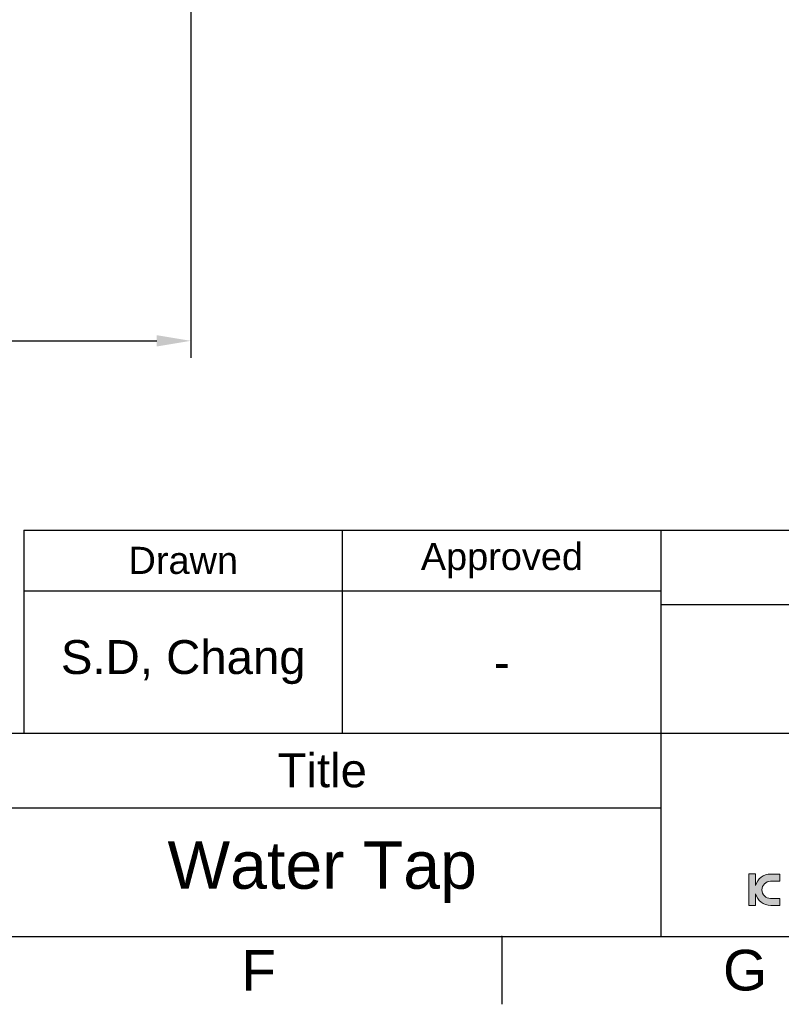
# Model space of a CAD drawing. Header units: millimetres. Extents: x 2448 to 4464, y 45 to 864.
# Tile 3 of 7: x 2633 to 2689, y 45 to 118. Entities that reach past the tile are written whole.
import ezdxf

# ---------------------------------------------------------------- set-up
doc = ezdxf.new("R2010")
doc.units = ezdxf.units.MM
doc.header["$LTSCALE"] = 0.1
doc.linetypes.add('CENTERX2', pattern=[101.6, 63.5, -12.7, 12.7, -12.7])
for name, color, linetype in [('DIM', 3, 'Continuous'), ('FORM', 7, 'Continuous'), ('TEXT', 2, 'Continuous')]:
    doc.layers.add(name, color=color, linetype=linetype)
doc.styles.get("Standard").update_dxf_attribs({"font": 'arial_0.ttf'})
doc.dimstyles.new('ISO-25', dxfattribs={"dimtxt": 2.5, "dimasz": 2.5, "dimexe": 1.25, "dimexo": 0.625, "dimtad": 1, "dimtxsty": 'Standard', "dimcen": 2.5, "dimadec": 0, "dimazin": 0, "dimtfac": 1, "dimtmove": 0, "dimatfit": 3, "dimfxl": 1, "dimarcsym": 0})

# ---------------------------------------------------------------- blocks, each defined once
blk = doc.blocks.new('*D88')
at = {"layer": 'Defpoints', "color": 0, "transparency": 16777216}
for p in [(2645.135, 143.007), (2547.635, 127.317), (2645.135, 94.016)]:
    blk.add_point(p, dxfattribs=at)
at = {"layer": 'DIM', "color": 0, "lineweight": -2, "transparency": 16777216}
for p, q in [((2645.135, 142.382), (2645.135, 92.766)), ((2547.635, 126.692), (2547.635, 92.766)), ((2550.135, 94.016), (2642.635, 94.016))]:
    blk.add_line(p, q, dxfattribs=at)
at = {"layer": 'DIM', "color": 0, "transparency": 16777216}
for points in [[(2550.135, 94.433), (2550.135, 93.599), (2547.635, 94.016)], [(2642.635, 94.433), (2642.635, 93.599), (2645.135, 94.016)]]:
    blk.add_solid(points, dxfattribs=at)
at = {"layer": 'DIM', "color": 0, "transparency": 16777216, "insert": (2596.385, 96.143), "char_height": 2.5, "attachment_point": 5}
blk.add_mtext('97,5', dxfattribs=at)

msp = doc.modelspace()

# ---------------------------------------------------------------- hatches: boundary and pattern name
at = {"layer": 'TEXT'}
h = msp.add_hatch(color=2, dxfattribs=at)
h.dxf.hatch_style = 2
edge = h.paths.add_edge_path()
edge.add_spline(control_points=[(2686.799, 53.814), (2686.799, 53.814), (2686.799, 54.679), (2686.799, 54.679), (2686.799, 54.679), (2686.307, 54.679), (2686.307, 54.679), (2686.307, 54.679), (2686.307, 52.329), (2686.307, 52.329), (2686.307, 52.329), (2686.799, 52.329), (2686.799, 52.329), (2686.799, 52.329), (2686.799, 53.195), (2686.799, 53.195), (2686.935, 52.706), (2687.381, 52.346), (2687.915, 52.346), (2687.915, 52.346), (2688.58, 52.346), (2688.58, 52.346), (2688.58, 52.346), (2688.58, 52.857), (2688.58, 52.857), (2688.58, 52.857), (2687.907, 52.857), (2687.907, 52.857), (2687.553, 52.857), (2687.268, 53.143), (2687.268, 53.495), (2687.268, 53.85), (2687.553, 54.134), (2687.907, 54.134), (2687.907, 54.134), (2688.58, 54.134), (2688.58, 54.134), (2688.58, 54.134), (2688.58, 54.663), (2688.58, 54.663), (2688.58, 54.663), (2687.915, 54.663), (2687.915, 54.663), (2687.381, 54.663), (2686.935, 54.304), (2686.799, 53.814)], knot_values=[0, 0, 0, 0, 1, 1, 1, 2, 2, 2, 3, 3, 3, 4, 4, 4, 5, 5, 5, 6, 6, 6, 7, 7, 7, 8, 8, 8, 9, 9, 9, 10, 10, 10, 11, 11, 11, 12, 12, 12, 13, 13, 13, 14, 14, 14, 15, 15, 15, 15], degree=3, periodic=0)

# ---------------------------------------------------------------- linework, layer by layer
msp.add_line((2632.837, 80.048), (2632.837, 65.048))
at = {"layer": 'FORM'}
for p, q in [((2632.837, 80.048), (2739.837, 80.048)), ((2656.337, 65.048), (2656.337, 80.048)), ((2679.837, 65.048), (2679.837, 80.048)), ((2679.837, 75.548), (2632.837, 75.548)), ((2679.837, 74.548), (2739.837, 74.548)), ((2539.843, 65.048), (2739.837, 65.048)), ((2679.837, 50.048), (2679.837, 65.048)), ((2539.843, 59.548), (2679.837, 59.548)), ((2452.837, 50.048), (2739.837, 50.048)), ((2668.087, 50.048), (2668.087, 45.048))]:
    msp.add_line(p, q, dxfattribs=at)
msp.add_point((2668.087, 50.048), dxfattribs=at)
at = {"layer": 'TEXT', "lineweight": 0}
msp.add_open_spline([(2686.799, 53.814), (2686.799, 53.814), (2686.799, 54.679), (2686.799, 54.679), (2686.799, 54.679), (2686.307, 54.679), (2686.307, 54.679), (2686.307, 54.679), (2686.307, 52.329), (2686.307, 52.329), (2686.307, 52.329), (2686.799, 52.329), (2686.799, 52.329), (2686.799, 52.329), (2686.799, 53.195), (2686.799, 53.195), (2686.935, 52.706), (2687.381, 52.346), (2687.915, 52.346), (2687.915, 52.346), (2688.58, 52.346), (2688.58, 52.346), (2688.58, 52.346), (2688.58, 52.857), (2688.58, 52.857), (2688.58, 52.857), (2687.907, 52.857), (2687.907, 52.857), (2687.553, 52.857), (2687.268, 53.143), (2687.268, 53.495), (2687.268, 53.85), (2687.553, 54.134), (2687.907, 54.134), (2687.907, 54.134), (2688.58, 54.134), (2688.58, 54.134), (2688.58, 54.134), (2688.58, 54.663), (2688.58, 54.663), (2688.58, 54.663), (2687.915, 54.663), (2687.915, 54.663), (2687.381, 54.663), (2686.935, 54.304), (2686.799, 53.814)], degree=3, knots=[0, 0, 0, 0, 1, 1, 1, 2, 2, 2, 3, 3, 3, 4, 4, 4, 5, 5, 5, 6, 6, 6, 7, 7, 7, 8, 8, 8, 9, 9, 9, 10, 10, 10, 11, 11, 11, 12, 12, 12, 13, 13, 13, 14, 14, 14, 15, 15, 15, 15], dxfattribs=at)
at = {"layer": 'TEXT'}
msp.add_point((2656.337, 75.548), dxfattribs=at)

# ---------------------------------------------------------------- texts
at = {"layer": 'FORM', "char_height": 3, "attachment_point": 5}
for s, insert in [('F', (2650.15, 47.548)), ('G', (2686.025, 47.548))]:
    msp.add_mtext_dynamic_manual_height_columns(s, width=5, gutter_width=12.5, heights=[0], dxfattribs=dict(at, insert=insert))
at = {"layer": 'TEXT', "attachment_point": 5}
for s, width, insert, char_height in [('Drawn', 23.5, (2644.587, 77.798), 2), ('Approved', 23.5, (2668.087, 77.798), 2), ('S.D, Chang', 23.5, (2644.587, 70.298), 2.5), ('-', 23.5, (2668.087, 70.298), 2.5), ('Title', 50, (2654.837, 62.298), 2.5)]:
    msp.add_mtext_dynamic_manual_height_columns(s, width=width, gutter_width=12.5, heights=[0], dxfattribs=dict(at, insert=insert, char_height=char_height))
at = {"layer": 'TEXT', "linetype": 'CENTERX2', "insert": (2654.837, 54.798), "char_height": 3.5, "attachment_point": 5}
msp.add_mtext_dynamic_manual_height_columns('Water Tap', width=50, gutter_width=12.5, heights=[0], dxfattribs=at)

# ---------------------------------------------------------------- dimensions: what is measured, and where the dimension line sits
at = {"layer": 'DIM'}
dim = msp.add_linear_dim(base=(2645.135, 94.016), p1=(2547.635, 127.317), p2=(2645.135, 143.007), dimstyle='ISO-25', dxfattribs=at)
dim.commit()
dim.dimension.update_dxf_attribs({"geometry": '*D88', "text_midpoint": (2596.385, 96.143)})

doc.saveas('drawing.dxf')
